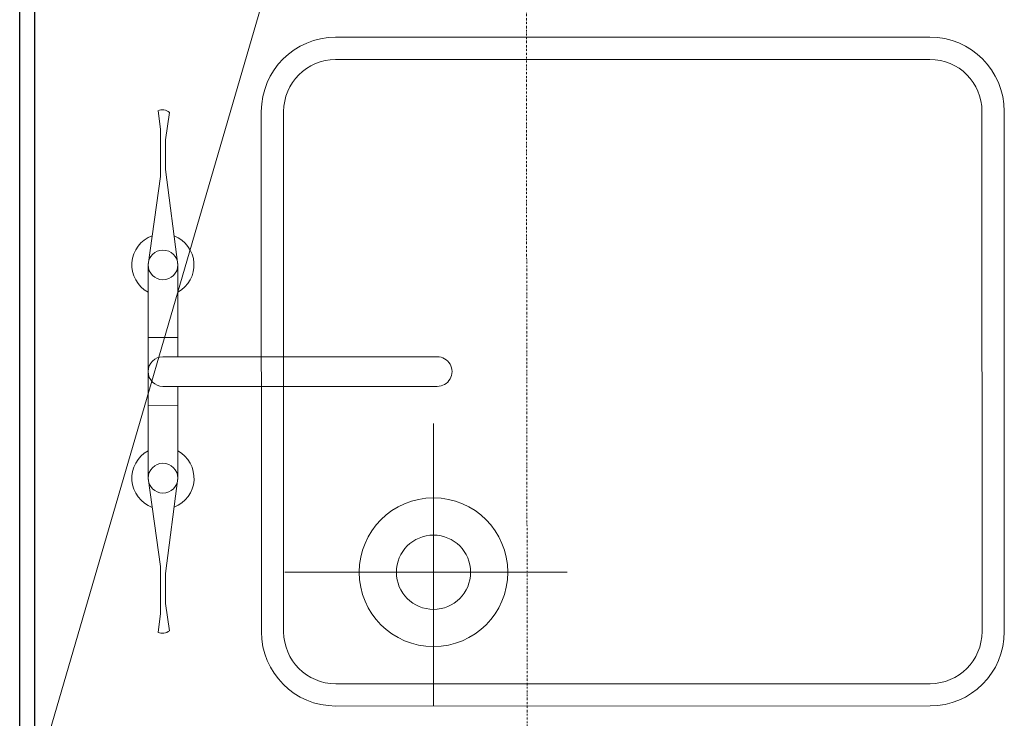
# Model space of a CAD drawing. Header units: millimetres. Extents: x 69858 to 162505, y 5570 to 25972.
# Tile 8 of 53: x 71794 to 72457, y 11722 to 12192. Entities that reach past the tile are written whole.
import ezdxf

# ---------------------------------------------------------------- set-up
doc = ezdxf.new("R2010")
doc.units = ezdxf.units.MM
doc.header["$LTSCALE"] = 2.5
doc.linetypes.add('DASHDOT2', pattern=[0.5, 0.25, -0.125, 0, -0.125])
doc.layers.add('Arch', color=7, linetype='Continuous')
for name, color, linetype, lineweight in [('FURNITURES', 30, 'Continuous', 15), ('K Equipment', 30, 'Continuous', 9), ('WALL', 132, 'Continuous', 25)]:
    doc.layers.add(name, color=color, linetype=linetype, lineweight=lineweight)

# ---------------------------------------------------------------- blocks, each defined once
blk = doc.blocks.new('*U95')
at = {"color": 8}
blk.add_lwpolyline([(0, -100), (6936.3, -100), (6936.3, -90), (0, -90)], close=True, dxfattribs=at)
blk = doc.blocks.new('awreg')
at = {"layer": 'K Equipment', "color": 8}
for p, q in [((60804.5, 14506.41, -7.42), (60745.06, 14498.12, -7.42)), ((60804.5, 14506.41, -7.42), (60947.98, 14506.41, -7.42)), ((60853.28, 14486.4, -7.42), (60853.27, 14506.41, -7.42)), ((60899.2, 14486.4, -7.42), (60899.2, 14506.4, -7.42)), ((60947.98, 14506.41, -7.42), (61007.42, 14498.14, -7.42)), ((60713.49, 14498.12, -7.42), (60700.74, 14499.75, -7.42)), ((61038.98, 14498.13, -7.42), (61051.76, 14499.75, -7.42)), ((60720.25, 14494.67, -7.42), (60701.87, 14492.1, -7.42)), ((60713.49, 14498.12, -7.42), (60745.06, 14498.12, -7.42)), ((60720.25, 14494.67, -7.42), (60740.26, 14494.66, -7.42)), ((60804.51, 14486.4, -7.42), (60740.26, 14494.66, -7.42)), ((60866.24, 14496.41, -7.42), (60866.22, 14311.87, -7.42)), ((60886.24, 14496.4, -7.42), (60886.22, 14311.87, -7.42)), ((60947.98, 14486.41, -7.42), (61012.25, 14494.67, -7.42)), ((61038.98, 14498.13, -7.42), (61007.42, 14498.14, -7.42)), ((61032.24, 14494.67, -7.42), (61012.25, 14494.67, -7.42)), ((61032.24, 14494.67, -7.42), (61050.63, 14492.12, -7.42)), ((60804.51, 14486.4, -7.42), (60866.23, 14486.4, -7.42)), ((60886.25, 14486.4, -7.42), (60947.98, 14486.41, -7.42)), ((60701.19, 14430.21, -7.42), (61051.19, 14430.24, -7.42)), ((60701.19, 14415.21, -7.42), (61051.19, 14415.24, -7.42)), ((60741.2, 14224.36, -7.42), (60741.19, 14414.36, -7.42)), ((60651.19, 14380.2, -7.42), (60651.22, 13980.2, -7.42)), ((60666.19, 14380.21, -7.42), (60666.22, 13980.21, -7.42)), ((61086.19, 14380.24, -7.42), (61086.22, 13980.24, -7.42)), ((61101.19, 14380.24, -7.42), (61101.22, 13980.24, -7.42)), ((60651.19, 14314.35, -7.42), (60841.19, 14314.37, -7.42)), ((60701.22, 13945.21, -7.42), (61051.22, 13945.24, -7.42)), ((60701.22, 13930.21, -7.42), (61051.22, 13930.24, -7.42))]:
    blk.add_line(p, q, dxfattribs=at)
for centre, radius in [((60804.49, 14496.42, -7.42), 10), ((60947.95, 14496.42, -7.42), 10), ((60947.96, 14496.42, -7.42), 10), ((60741.19, 14314.36, -7.42), 50), ((60741.19, 14314.36, -7.42), 25)]:
    blk.add_circle(centre, radius, dxfattribs=at)
for centre, radius, start, end in [((60804.49, 14496.42, -7.42), 20.92, 28.55393, 159.67938), ((60947.96, 14496.43, -7.42), 20.92, 20.32735, 151.4528), ((60876.22, 14496.42, -7.42), 10, 0.00444, 180.00337), ((60707.62, 14496.89, -7.42), 7.49, 157.38568, 219.58356), ((61044.83, 14496.91, -7.42), 7.49, 320.42318, 22.62106), ((60804.49, 14496.42, -7.42), 20.92, 200.96581, 331.4528), ((60947.96, 14496.43, -7.42), 20.92, 208.55393, 339.04093), ((60701.19, 14380.21, -7.42), 50, 90.00405, 180.00405), ((61051.19, 14380.24, -7.42), 50, 0.00405, 90.00405), ((60701.19, 14380.21, -7.42), 35, 90.00405, 180.00405), ((61051.19, 14380.24, -7.42), 35, 0.00405, 90.00405), ((60876.22, 14311.87, -7.42), 10, 180.00337, 0.00337), ((60701.22, 13980.21, -7.42), 50, 180.00405, 270.00405), ((60701.22, 13980.21, -7.42), 35, 180.00405, 270.00405), ((61051.22, 13980.24, -7.42), 50, 270.00405, 0.00405), ((61051.22, 13980.24, -7.42), 35, 270.00405, 0.00405)]:
    blk.add_arc(centre, radius, start, end, dxfattribs=at)
blk = doc.blocks.new('ARCH')
at = {"layer": 'FURNITURES', "color": 8}
blk.add_line((116050.97, 9944.07, -0.09), (115720.83, 8810.58), dxfattribs=at)
at = {"layer": 'K Equipment', "color": 8, "linetype": 'DASHDOT2', "lineweight": 5, "ltscale": 2}
blk.add_lwpolyline([(116052.47, 8807.08), (116051.03, 9951.27)], dxfattribs=at)
at = {"layer": 'FURNITURES', "color": 8, "rotation": 89.99999999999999}
blk.add_blockref('awreg', (130303.69, -51788.28), dxfattribs=at)
at = {"layer": 'WALL', "color": 8, "xscale": -1, "rotation": 89.99999999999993}
blk.add_blockref('*U95', (115620.83, 13310.58), dxfattribs=at)

msp = doc.modelspace()

# ---------------------------------------------------------------- block references
at = {"layer": 'Arch'}
msp.add_blockref('ARCH', (-43916.74, 2867.04), dxfattribs=at)

doc.saveas('drawing.dxf')
